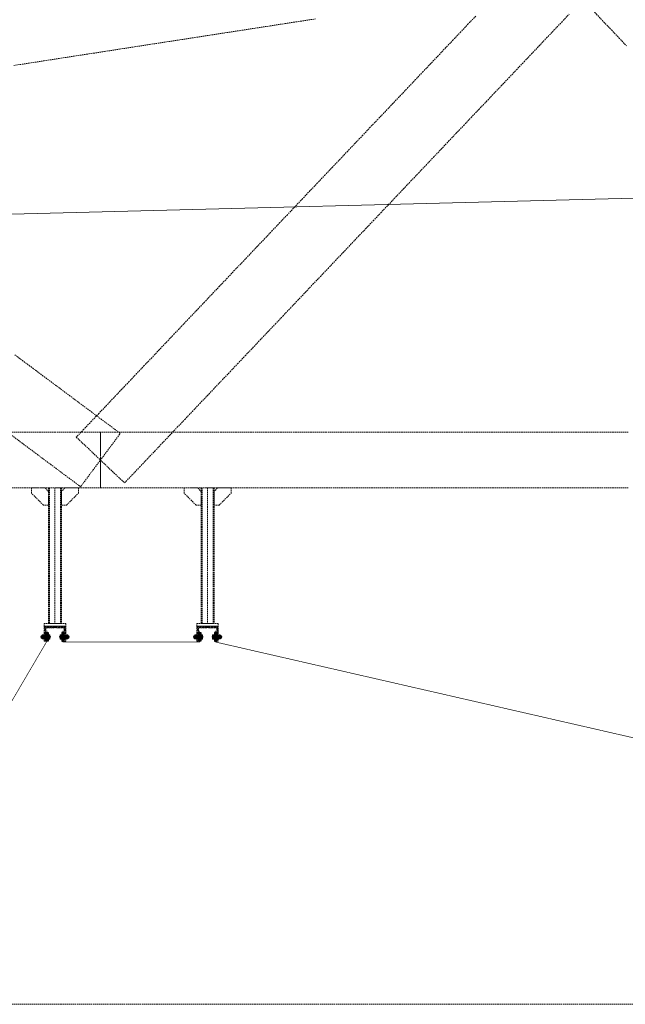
# Model space of a CAD drawing. Header units: millimetres. Extents: x -176817 to 571382, y -58489 to 156123.
# Tile 18 of 256: x -53872 to -51048, y -20232 to -15640. Entities that reach past the tile are written whole.
import ezdxf

# ---------------------------------------------------------------- set-up
doc = ezdxf.new("R2010")
doc.units = ezdxf.units.MM
doc.header["$LTSCALE"] = 0.2
for name, pattern in [('AM_ISO02W050', [7.5, 6, -1.5]), ('AM_ISO02W050x2', [3.75, 3, -0.75]), ('AM_ISO08W050', [18, 12, -1.5, 3, -1.5]), ('AM_ISO08W050x2', [9, 6, -0.75, 1.5, -0.75]), ('HIDDEN', [9.525, 6.35, -3.175])]:
    doc.linetypes.add(name, pattern=pattern)
for name, color, linetype, lineweight in [('-A Siatka', 30, 'Continuous', 35), ('-AAA Podkład', 252, 'Continuous', 13), ('-AAA Widok', 2, 'Continuous', 30), ('-AAA Wymiar', 1, 'Continuous', 18), ('AM_0N', 7, 'Continuous', 13), ('AM_3N', 6, 'AM_ISO02W050', 13), ('AM_4N', 3, 'Continuous', 13), ('AM_7N', 4, 'AM_ISO08W050', 13), ('AM_8', 1, 'Continuous', 13)]:
    doc.layers.add(name, color=color, linetype=linetype, lineweight=lineweight)

# ---------------------------------------------------------------- blocks, each defined once
blk = doc.blocks.new('Podkład rev.B')
at = {"layer": '-AAA Podkład', "linetype": 'HIDDEN', "ltscale": 5}
h = blk.add_hatch(dxfattribs=at)
h.set_pattern_fill('ANSI32', color=256)
h.set_pattern_definition([(45, (-49971.909, -40698.592), (-6.7351921, 6.7351921), []), (45, (-49967.419, -40698.592), (-6.7351921, 6.7351921), [])])
h.paths.add_polyline_path([(1337.9, -36152.5), (1387.9, -36152.5), (1387.9, -36154.4, -0.414214), (1382.8, -36159.5), (1344.9, -36159.5), (1344.9, -36217.4, -0.414214), (1339.8, -36222.5), (1337.9, -36222.5)])
h.paths.add_polyline_path([(1387.9, -36154.4), (1387.9, -36152.5), (1437.9, -36152.5), (1437.9, -36222.5), (1435.9, -36222.5, -0.414214), (1430.9, -36217.4), (1430.9, -36159.5), (1392.9, -36159.5, -0.414214)])
h = blk.add_hatch(dxfattribs=at)
h.set_pattern_fill('ANSI32', color=256)
h.set_pattern_definition([(45, (-49259.909, -40698.592), (-6.7351921, 6.7351921), []), (45, (-49255.419, -40698.592), (-6.7351921, 6.7351921), [])])
h.paths.add_polyline_path([(2049.9, -36152.5), (2099.9, -36152.5), (2099.9, -36154.4, -0.414214), (2094.8, -36159.5), (2056.9, -36159.5), (2056.9, -36217.4, -0.414214), (2051.8, -36222.5), (2049.9, -36222.5)])
h.paths.add_polyline_path([(2099.9, -36154.4), (2099.9, -36152.5), (2149.9, -36152.5), (2149.9, -36222.5), (2147.9, -36222.5, -0.414214), (2142.9, -36217.4), (2142.9, -36159.5), (2104.9, -36159.5, -0.414214)])
for p, q in [((1387.9, -35507.5, 0), (1387.9, -36140.5, 0)), ((2099.9, -35507.5, 0), (2099.9, -36140.5, 0))]:
    blk.add_line(p, q, dxfattribs=at)
at = {"layer": '-AAA Podkład', "linetype": 'HIDDEN', "ltscale": 5, "elevation": 0}
for points in [[(36922.7, -30525.7), (-1301.7, -30525.7), (-1301.7, -37915.8), (36922.7, -37915.8)], [(1357.9, -35587.5), (1333.9, -35587.5), (1277.9, -35531.5), (1277.9, -35507.5), (1341.9, -35507.5), (1357.9, -35523.5)], [(1417.9, -36140.5), (1357.9, -36140.5), (1357.9, -35507.5), (1417.9, -35507.5)], [(1417.9, -35587.5), (1441.9, -35587.5), (1497.9, -35531.5), (1497.9, -35507.5), (1433.9, -35507.5), (1417.9, -35523.5)], [(2069.9, -35587.5), (2045.9, -35587.5), (1989.9, -35531.5), (1989.9, -35507.5), (2053.9, -35507.5), (2069.9, -35523.5)], [(2129.9, -36140.5), (2069.9, -36140.5), (2069.9, -35507.5), (2129.9, -35507.5)], [(2129.9, -35587.5), (2153.9, -35587.5), (2209.9, -35531.5), (2209.9, -35507.5), (2145.9, -35507.5), (2129.9, -35523.5)], [(1437.9, -36152.5), (1337.9, -36152.5), (1337.9, -36140.5), (1437.9, -36140.5)], [(2149.9, -36152.5), (2049.9, -36152.5), (2049.9, -36140.5), (2149.9, -36140.5)]]:
    blk.add_lwpolyline(points, close=True, dxfattribs=at)
at = {"layer": '-AAA Podkład', "linetype": 'HIDDEN', "ltscale": 5}
for points in [[(1196.5, -33537.2), (1266.8, -33526.3), (1337.1, -33515.5), (1407.4, -33504.6), (1477.7, -33493.7), (1548, -33482.9), (1618.3, -33472), (1688.6, -33461.1), (1759, -33450.3), (1829.3, -33439.4), (1899.6, -33428.5), (1969.9, -33417.7), (2040.2, -33406.8), (2110.5, -33395.9), (2180.8, -33385.1), (2251.1, -33374.2), (2321.5, -33363.3), (2391.8, -33352.5), (2462.1, -33341.6), (2532.4, -33330.7), (2602.7, -33319.9)], [(3350.8, -33306.6), (3315.7, -33343.7), (3280.5, -33380.7), (3245.4, -33417.8), (3210.2, -33454.9), (3175, -33491.9), (3139.9, -33529), (3104.7, -33566), (3069.6, -33603.1), (3034.4, -33640.2), (2999.3, -33677.2), (2964.1, -33714.3), (2929, -33751.3), (2893.8, -33788.4), (2858.6, -33825.5), (2823.5, -33862.5), (2788.3, -33899.6), (2753.2, -33936.6), (2718, -33973.7), (2682.9, -34010.8), (2647.7, -34047.8), (2612.5, -34084.9), (2577.4, -34121.9), (2542.2, -34159), (2507.1, -34196.1), (2471.9, -34233.1), (2436.8, -34270.2), (2401.6, -34307.2), (2366.5, -34344.3), (2331.3, -34381.4), (2296.1, -34418.4), (2261, -34455.5), (2225.8, -34492.5), (2190.7, -34529.6), (2155.5, -34566.6), (2120.4, -34603.7), (2085.2, -34640.8), (2050, -34677.8), (2014.9, -34714.9), (1979.7, -34751.9), (1944.6, -34789), (1909.4, -34826.1), (1874.3, -34863.1), (1839.1, -34900.2), (1804, -34937.2), (1768.8, -34974.3), (1733.6, -35011.4), (1698.5, -35048.4), (1663.3, -35085.5), (1628.2, -35122.5), (1593, -35159.6), (1557.9, -35196.7), (1522.7, -35233.7), (1487.5, -35270.8), (1543.8, -35324.1), (1600, -35377.5), (1656.2, -35430.8), (1712.5, -35484.1), (1747.6, -35447.1), (1782.8, -35410), (1817.9, -35373), (1853.1, -35335.9), (1888.2, -35298.8), (1923.4, -35261.8), (1958.5, -35224.7), (1993.7, -35187.7), (2028.9, -35150.6), (2064, -35113.5), (2099.2, -35076.5), (2134.3, -35039.4), (2169.5, -35002.4), (2204.6, -34965.3), (2239.8, -34928.2), (2275, -34891.2), (2310.1, -34854.1), (2345.3, -34817.1), (2380.4, -34780), (2415.6, -34742.9), (2450.7, -34705.9), (2485.9, -34668.8), (2521, -34631.8), (2556.2, -34594.7), (2591.4, -34557.6), (2626.5, -34520.6), (2661.7, -34483.5), (2696.8, -34446.5), (2732, -34409.4), (2767.1, -34372.3), (2802.3, -34335.3), (2837.5, -34298.2), (2872.6, -34261.2), (2907.8, -34224.1), (2942.9, -34187.1), (2978.1, -34150), (3013.2, -34112.9), (3048.4, -34075.9), (3083.5, -34038.8), (3118.7, -34001.8), (3153.9, -33964.7), (3189, -33927.6), (3224.2, -33890.6), (3259.3, -33853.5), (3294.5, -33816.5), (3329.6, -33779.4), (3364.8, -33742.3), (3400, -33705.3), (3435.1, -33668.2), (3470.3, -33631.2), (3505.4, -33594.1), (3540.6, -33557), (3575.7, -33520), (3610.9, -33482.9), (3646, -33445.9), (3681.2, -33408.8), (3716.4, -33371.7), (3751.5, -33334.7), (3786.7, -33297.6)], [(4067.9, -33010.2), (4032.8, -32973.1), (3997.6, -32936), (3962.5, -32899), (3906.2, -32952.3), (3850, -33005.7), (3793.8, -33059), (3737.5, -33112.3), (3772.7, -33149.4), (3807.9, -33186.4), (3843, -33223.5), (3878.2, -33260.6), (3913.3, -33297.6), (3948.5, -33334.7), (3983.6, -33371.7), (4018.8, -33408.8), (4054, -33445.9)], [(1507.4, -35501.7), (1553.7, -35439.6), (1600, -35377.5), (1646.3, -35315.3), (1692.6, -35253.2), (1622.3, -35200.8), (1552, -35148.4), (1481.7, -35096), (1411.4, -35043.6), (1341, -34991.2), (1270.7, -34938.8), (1200.4, -34886.5)], [(1155.8, -35239.8), (1226.1, -35292.2), (1296.5, -35344.6), (1366.8, -35397), (1437.1, -35449.4), (1507.4, -35501.7)], [(1600, -35507.5), (1600, -35442.5), (1600, -35377.5), (1600, -35312.5), (1600, -35247.5), (1529.7, -35247.5), (1459.4, -35247.5), (1389.1, -35247.5), (1318.8, -35247.5), (1248.4, -35247.5), (1178.1, -35247.5)], [(1178.1, -35507.5), (1248.4, -35507.5), (1318.8, -35507.5), (1389.1, -35507.5), (1459.4, -35507.5), (1529.7, -35507.5), (1600, -35507.5)], [(4060.9, -35247.5), (3990.6, -35247.5), (3920.3, -35247.5), (3850, -35247.5), (3779.7, -35247.5), (3709.4, -35247.5), (3639.1, -35247.5), (3568.8, -35247.5), (3498.4, -35247.5), (3428.1, -35247.5), (3357.8, -35247.5), (3287.5, -35247.5), (3217.2, -35247.5), (3146.9, -35247.5), (3076.6, -35247.5), (3006.3, -35247.5), (2935.9, -35247.5), (2865.6, -35247.5), (2795.3, -35247.5), (2725, -35247.5), (2654.7, -35247.5), (2584.4, -35247.5), (2514.1, -35247.5), (2443.8, -35247.5), (2373.4, -35247.5), (2303.1, -35247.5), (2232.8, -35247.5), (2162.5, -35247.5), (2092.2, -35247.5), (2021.9, -35247.5), (1951.6, -35247.5), (1881.3, -35247.5), (1810.9, -35247.5), (1740.6, -35247.5), (1670.3, -35247.5), (1600, -35247.5), (1600, -35312.5), (1600, -35377.5), (1600, -35442.5), (1600, -35507.5), (1670.3, -35507.5), (1740.6, -35507.5), (1810.9, -35507.5), (1881.3, -35507.5), (1951.6, -35507.5), (2021.9, -35507.5), (2092.2, -35507.5), (2162.5, -35507.5), (2232.8, -35507.5), (2303.1, -35507.5), (2373.4, -35507.5), (2443.8, -35507.5), (2514.1, -35507.5), (2584.4, -35507.5), (2654.7, -35507.5), (2725, -35507.5), (2795.3, -35507.5), (2865.6, -35507.5), (2935.9, -35507.5), (3006.3, -35507.5), (3076.6, -35507.5), (3146.9, -35507.5), (3217.2, -35507.5), (3287.5, -35507.5), (3357.8, -35507.5), (3428.1, -35507.5), (3498.4, -35507.5), (3568.8, -35507.5), (3639.1, -35507.5), (3709.4, -35507.5), (3779.7, -35507.5), (3850, -35507.5), (3920.3, -35507.5), (3990.6, -35507.5), (4060.9, -35507.5)]]:
    blk.add_lwpolyline(points, dxfattribs=at)
at = {"layer": '-AAA Podkład', "linetype": 'HIDDEN', "ltscale": 5, "elevation": 0}
for points in [[(1361.9, -36140.5), (1361.9, -35507.5)], [(1413.9, -35507.5), (1413.9, -36140.5)], [(2073.9, -36140.5), (2073.9, -35507.5)], [(2125.9, -35507.5), (2125.9, -36140.5)]]:
    blk.add_lwpolyline(points, dxfattribs=at)
for points in [[(1337.9, -36152.5), (1387.9, -36152.5), (1387.9, -36154.4, -0.414214), (1382.8, -36159.5), (1344.9, -36159.5), (1344.9, -36217.4, -0.414214), (1339.8, -36222.5), (1337.9, -36222.5)], [(1387.9, -36154.4), (1387.9, -36152.5), (1437.9, -36152.5), (1437.9, -36222.5), (1435.9, -36222.5, -0.414214), (1430.9, -36217.4), (1430.9, -36159.5), (1392.9, -36159.5, -0.414214)], [(2049.9, -36152.5), (2099.9, -36152.5), (2099.9, -36154.4, -0.414214), (2094.8, -36159.5), (2056.9, -36159.5), (2056.9, -36217.4, -0.414214), (2051.8, -36222.5), (2049.9, -36222.5)], [(2099.9, -36154.4), (2099.9, -36152.5), (2149.9, -36152.5), (2149.9, -36222.5), (2147.9, -36222.5, -0.414214), (2142.9, -36217.4), (2142.9, -36159.5), (2104.9, -36159.5, -0.414214)]]:
    blk.add_lwpolyline(points, format="xyb", close=True, dxfattribs=at)
blk = doc.blocks.new('*U1058')
at = {"layer": 'AM_0N'}
for p, q in [((5.7, -1), (-5.6, -1)), ((-5.6, -1), (-5.6, -1.6)), ((5.7, -1.6), (-5.6, -1.6)), ((-5.6, -1.6), (-2.4, -4.9)), ((-3, -6.3), (-2.4, -5.7)), ((3, -6.3), (-3, -6.3)), ((-3, -20.4), (-3, -6.3)), ((3, -20.4), (-3, -20.4)), ((-2.4, -21), (-3, -20.4)), ((2.4, -4.9), (-2.4, -4.9)), ((-2.4, -5.7), (-2.4, -4.9)), ((-2.4, -21), (2.4, -21)), ((5.7, -1.6), (2.4, -4.9)), ((2.4, -5.7), (2.4, -4.9)), ((3, -6.3), (2.4, -5.7)), ((2.4, -21), (3, -20.4)), ((3, -20.4), (3, -6.3)), ((5.7, -1.6), (5.7, -1))]:
    blk.add_line(p, q, dxfattribs=at)
at = {"layer": 'AM_3N', "linetype": 'AM_ISO02W050x2'}
for p, q in [((-3.4, -1), (0, -5.4)), ((-0.7, -4.4), (-0.7, -1)), ((0.7, -4.4), (-0.7, -4.4)), ((3.4, -1), (0, -5.4)), ((0.7, -4.4), (0.7, -1))]:
    blk.add_line(p, q, dxfattribs=at)
at = {"layer": 'AM_4N'}
for p, q in [((-2.4, -5.7), (-2.4, -6.3)), ((-2.4, -6.3), (-2.4, -21)), ((2.4, -5.7), (2.4, -6.3)), ((2.4, -6.3), (2.4, -21))]:
    blk.add_line(p, q, dxfattribs=at)
at = {"layer": 'AM_7N', "linetype": 'AM_ISO08W050x2'}
blk.add_line((0, 2), (0, -24), dxfattribs=at)
blk = doc.blocks.new('*U1059')
at = {"layer": 'AM_0N'}
for p, q in [((6, -12), (-6, -12)), ((-6, -12), (-6, -13.6)), ((-6, -13.6), (6, -13.6)), ((6, -13.6), (6, -12))]:
    blk.add_line(p, q, dxfattribs=at)
at = {"layer": 'AM_7N', "linetype": 'AM_ISO08W050x2'}
blk.add_line((0, -16.6), (0, -9), dxfattribs=at)
blk = doc.blocks.new('*U1060')
at = {"layer": 'AM_0N'}
for p, q in [((-5.8, -14.4), (-4.4, -13.6)), ((-5.8, -14.4), (-5.8, -18)), ((-5.8, -18), (-4.4, -18.8)), ((4.5, -13.6), (-4.4, -13.6)), ((4.5, -18.8), (-4.4, -18.8)), ((-2.9, -14.4), (-2.9, -18)), ((2.9, -14.4), (2.9, -18)), ((5.8, -14.4), (4.5, -13.6)), ((5.8, -18), (4.5, -18.8)), ((5.8, -14.4), (5.8, -18))]:
    blk.add_line(p, q, dxfattribs=at)
for centre, radius, start, end in [((-4.3, -16.5), 2.55, 55.5615, 115.5615), ((-4.3, -15.9), 2.55, 244.4385, 304.4385), ((0, -23.5), 9.54, 72.383, 107.617), ((0, -8.9), 9.54, 252.383, 287.617), ((4.3, -16.5), 2.55, 64.4385, 124.4385), ((4.3, -15.9), 2.55, 235.5615, 295.5615)]:
    blk.add_arc(centre, radius, start, end, dxfattribs=at)
at = {"layer": 'AM_7N', "linetype": 'AM_ISO08W050x2'}
blk.add_line((0, -10.6), (0, -21.8), dxfattribs=at)
blk = doc.blocks.new('okucie')
at = {"layer": 'AM_8'}
h = blk.add_hatch(dxfattribs=at)
h.set_pattern_fill('ANSI31', color=256, scale=0.5, style=0)
h.set_pattern_definition([(45, (-21727.3335, 85443.8012), (-1.122532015, 1.122532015), [])])
h.paths.add_polyline_path([(-3.5, -5), (-3.5, -3.8), (-6.3, -1), (-20, -1), (-20, -5)])
h.paths.add_polyline_path([(20, -5), (20, -1), (6.3, -1), (3.5, -3.8), (3.5, -5)])
h = blk.add_hatch(dxfattribs=at)
h.set_pattern_fill('ANSI31', color=256, scale=0.5, angle=90, style=0)
h.set_pattern_definition([(135, (-21776.6445, 85446.8), (-1.122532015, -1.122532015), [])])
h.paths.add_polyline_path([(-3.5, -8), (-20, -8), (-20, -12), (-3.5, -12)])
h.paths.add_polyline_path([(20, -8), (3.5, -8), (3.5, -12), (6, -12), (20, -12)])
at = {"layer": '-AAA Widok'}
for p, q in [((-3.5, -3.8, 0), (3.5, -3.8, 0)), ((-3.5, -12, 0), (-3.5, -8)), ((3.5, -12, 0), (3.5, -8))]:
    blk.add_line(p, q, dxfattribs=at)
for points in [[(-20, -5), (20, -5), (20, -1), (-20, -1)], [(-20, -12), (20, -12), (20, -8), (-20, -8)]]:
    blk.add_lwpolyline(points, close=True, dxfattribs=at)
at = {"layer": '-AAA Widok', "elevation": 0}
blk.add_lwpolyline([(-20, -5), (20, -5), (20, -1), (-20, -1)], close=True, dxfattribs=at)
for points in [[(-6.3, -1), (-3.5, -3.8), (-3.5, -5)], [(6.3, -1), (3.5, -3.8), (3.5, -5)]]:
    blk.add_lwpolyline(points, dxfattribs=at)
at = {"layer": '-AAA Wymiar'}
for p, q in [((-20, -8), (-20, -5)), ((20, -8), (20, -5))]:
    blk.add_line(p, q, dxfattribs=at)
at = {"layer": 'AM_0N'}
for name in ['*U1058', '*U1059', '*U1060']:
    blk.add_blockref(name, (0, 0), dxfattribs=at)
blk = doc.blocks.new('*U1065')
at = {"layer": 'AM_0N'}
for p, q in [((-33, 4.1), (-32.1, 5)), ((-33, 4.1), (-33, -4.1)), ((-2.5, 5), (-32.1, 5)), ((-32.1, 5), (-32.1, -5)), ((-2.5, 5), (-2.5, -5)), ((-2.5, 5), (-1.6, 4.6)), ((2, 4.6), (-1.6, 4.6)), ((2, 4.6), (2, 7.7)), ((2.6, 7.7), (2, 7.7)), ((2, -4.6), (2, 4.6)), ((7.6, 9.8), (2.6, 9.8)), ((2.6, 9.8), (2.6, 7.7)), ((2.6, 7.7), (2.6, -7.7)), ((7.6, 4.9), (2.6, 4.9)), ((7.6, 9.8), (8.4, 8.5)), ((8.4, -8.5), (8.4, 8.5)), ((-32.1, -5), (-33, -4.1)), ((-2.5, -5), (-32.1, -5)), ((-2.5, -5), (-1.6, -4.6)), ((2, -4.6), (-1.6, -4.6)), ((2, -7.7), (2, -4.6)), ((2.6, -7.7), (2, -7.7)), ((7.6, -4.9), (2.6, -4.9)), ((2.6, -7.7), (2.6, -9.8)), ((7.6, -9.8), (2.6, -9.8)), ((7.6, -9.8), (8.4, -8.5))]:
    blk.add_line(p, q, dxfattribs=at)
for centre, radius, start, end in [((4.1, 7.4), 4.34, 325.5531, 25.5531), ((-7.8, 0), 16.2, 342.3875, 17.6125), ((4.1, -7.4), 4.34, 334.4469, 34.4469)]:
    blk.add_arc(centre, radius, start, end, dxfattribs=at)
at = {"layer": 'AM_4N'}
for p, q in [((-2.5, 4.1), (-33, 4.1)), ((-2.5, 4.1), (-1.6, 4.6)), ((-2.5, -4.1), (-33, -4.1)), ((-2.5, -4.1), (-1.6, -4.6))]:
    blk.add_line(p, q, dxfattribs=at)
at = {"layer": 'AM_7N', "linetype": 'AM_ISO08W050x2'}
blk.add_line((11.4, 0), (-36, 0), dxfattribs=at)
blk = doc.blocks.new('*U1066')
at = {"layer": 'AM_0N'}
for p, q in [((-20, 10), (-20, -10)), ((-18, 10), (-20, 10)), ((-18, -10), (-18, 10)), ((-20, -10), (-18, -10))]:
    blk.add_line(p, q, dxfattribs=at)
at = {"layer": 'AM_7N', "linetype": 'AM_ISO08W050x2'}
blk.add_line((-15, 0), (-23, 0), dxfattribs=at)
blk = doc.blocks.new('*U1067')
at = {"layer": 'AM_0N'}
for p, q in [((-27.3, 9.2), (-28.4, 7.3)), ((-28.4, -7.3), (-28.4, 7.3)), ((-21.1, 9.2), (-27.3, 9.2)), ((-21.1, 4.6), (-27.3, 4.6)), ((-21.1, 9.2), (-20, 7.3)), ((-20, -7.3), (-20, 7.3)), ((-27.3, -9.2), (-28.4, -7.3)), ((-21.1, -4.6), (-27.3, -4.6)), ((-21.1, -9.2), (-27.3, -9.2)), ((-21.1, -9.2), (-20, -7.3))]:
    blk.add_line(p, q, dxfattribs=at)
for centre, radius, start, end in [((-23.9, 6.9), 4.08, 154.4385, 214.4385), ((-12.7, 0), 15.3, 162.383, 197.617), ((-24.5, 6.9), 4.08, 325.5615, 25.5615), ((-35.7, 0), 15.3, 342.383, 17.617), ((-23.9, -6.9), 4.08, 145.5615, 205.5615), ((-24.5, -6.9), 4.08, 334.4385, 34.4385)]:
    blk.add_arc(centre, radius, start, end, dxfattribs=at)
at = {"layer": 'AM_7N', "linetype": 'AM_ISO08W050x2'}
blk.add_line((-17, 0), (-31.4, 0), dxfattribs=at)
blk = doc.blocks.new('*U1068')
at = {"layer": 'AM_0N'}
for p, q in [((0, 10), (0, -10)), ((2, 10), (0, 10)), ((2, -10), (2, 10)), ((0, -10), (2, -10))]:
    blk.add_line(p, q, dxfattribs=at)
at = {"layer": 'AM_7N', "linetype": 'AM_ISO08W050x2'}
blk.add_line((5, 0), (-3, 0), dxfattribs=at)
blk = doc.blocks.new('Okucie+śruba')
at = {"layer": '-AAA Widok', "color": 42, "xscale": -1, "rotation": 90}
blk.add_blockref('okucie', (-12, 0), dxfattribs=at)
at = {"layer": 'AM_0N', "color": 42}
for name in ['*U1065', '*U1067', '*U1066', '*U1068']:
    blk.add_blockref(name, (0, 0), dxfattribs=at)
blk = doc.blocks.new('Profil rev.B')
at = {"layer": '-A Siatka', "linetype": 'HIDDEN', "const_width": 3, "elevation": 0}
for points in [[(652, 1112.9), (652, 1062.9), (25.1, -5.5), (-30, -5.5)], [(1364, 1112.9), (1364, 1059.1), (727, 1059.1), (727, 1059.1), (727, 1112.9)]]:
    blk.add_lwpolyline(points, dxfattribs=at)
blk.add_lwpolyline([(1439, 1112.9), (1439, 1059.1), (3539.7, 577.6, 0.125183), (3555.4, 578.4), (4714.1, 1058.5), (4714.1, 1112.9)], format="xyb", dxfattribs=at)
at = {"layer": '-AAA Wymiar'}
for p in [(657.5, 1082.9, 0), (1369.5, 1082.9, 0)]:
    blk.add_blockref('Okucie+śruba', p, dxfattribs=at)
at = {"layer": '-AAA Wymiar', "xscale": -1}
for p in [(721.5, 1082.9, 0), (1433.5, 1082.9, 0)]:
    blk.add_blockref('Okucie+śruba', p, dxfattribs=at)

msp = doc.modelspace()

# ---------------------------------------------------------------- linework, layer by layer
at = {"layer": '-AAA Wymiar'}
msp.add_line((-61002.1991, -16730.6803), (-9928.1317, -15412.833), dxfattribs=at)

# ---------------------------------------------------------------- block references
at = {"layer": '-AAA Widok'}
msp.add_blockref('Profil rev.B', (-54397.4159, -19601.8799, 0), dxfattribs=at)
at = {"layer": '-AAA Wymiar'}
msp.add_blockref('Podkład rev.B', (-55095.7819, 17683.4632, 0), dxfattribs=at)

doc.saveas('drawing.dxf')
